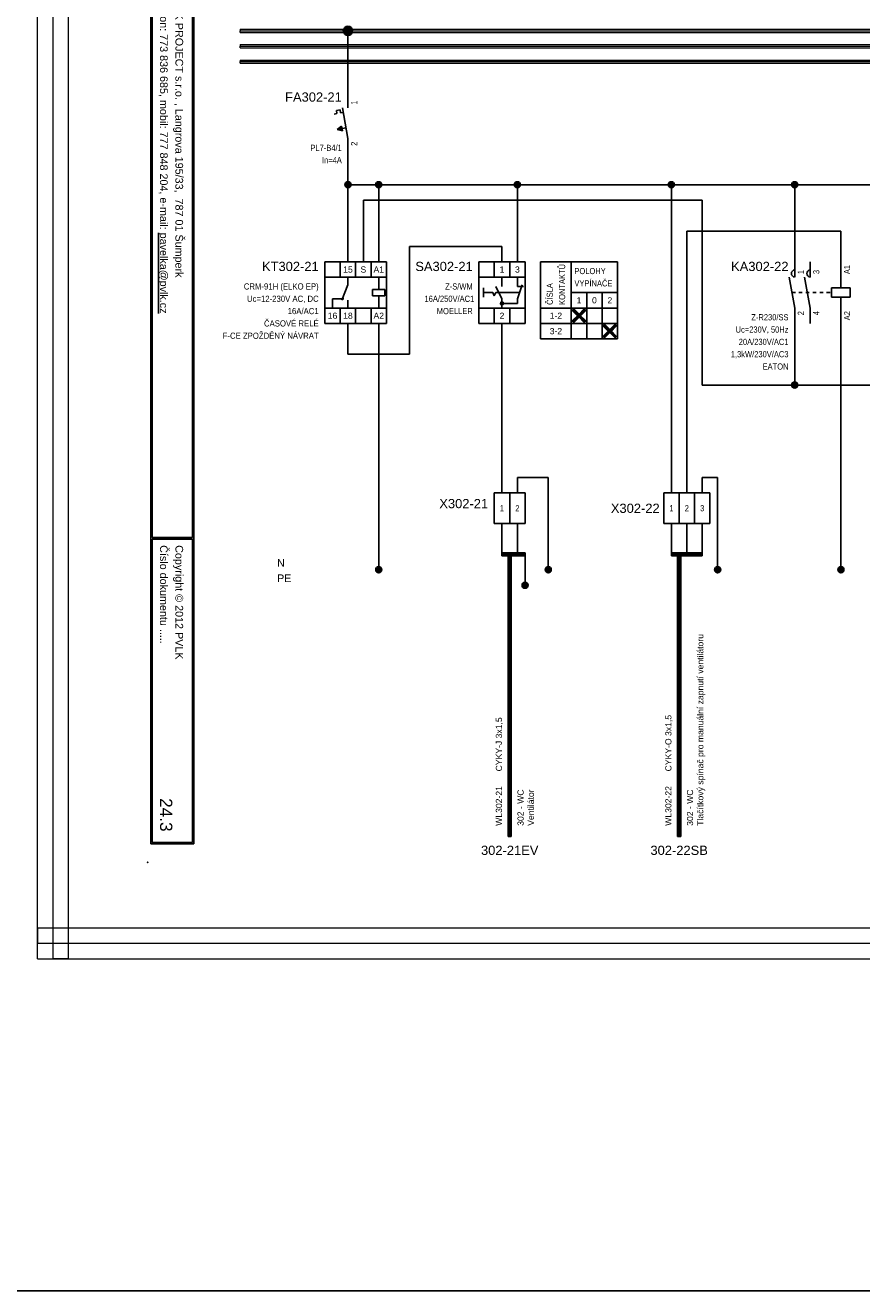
# Model space of a CAD drawing. Extents: x -3642 to 3381, y 3251 to 3904.
# Tile 8 of 41: x -2428 to -2157, y 3251 to 3662. Entities that reach past the tile are written whole.
import ezdxf
from ezdxf.enums import TextEntityAlignment as Align

# ---------------------------------------------------------------- set-up
doc = ezdxf.new("R2010")
doc.units = 0
doc.header["$MEASUREMENT"] = 0
doc.linetypes.add('DASHED', pattern=[0.564444, 0.282222, -0.282222])
for name, color, linetype in [('1-KRESBA', 7, 'Continuous'), ('__Bílá', 7, 'Continuous'), ('__Oranžová', 30, 'Continuous'), ('__Rudá 010', 10, 'Continuous'), ('__Svmodrá', 4, 'Continuous'), ('__Vínová 220', 220, 'Continuous'), ('__Zelená', 3, 'Continuous'), ('__Černá 250', 7, 'Continuous')]:
    doc.layers.add(name, color=color, linetype=linetype)
doc.styles.add('Arial', font='arial.ttf')
doc.styles.add('GENERATED_STYLE_1', font='arial.ttf')

# ---------------------------------------------------------------- blocks, each defined once
blk = doc.blocks.new('BLK_Razítko_malé_pro_rozváděče')
at = {"layer": '__Bílá'}
for p, q in [((15, -1), (15, -20)), ((15, -1), (294, -1)), ((15.5, -1.5), (15.5, -19.5)), ((15.5, -1.5), (184.5, -1.5)), ((184.5, -1.5), (184.5, -19.5)), ((185, -1.5), (185, -19.5)), ((185, -1.5), (293.5, -1.5)), ((293.5, -19.5), (293.5, -1.5)), ((294, -20), (294, -1)), ((15, -20), (294, -20)), ((15.5, -19.5), (184.5, -19.5)), ((185, -19.5), (293.5, -19.5)), ((15, -405), (15, -419)), ((15, -405), (294, -405)), ((15.5, -405.5), (15.5, -418.5)), ((15.5, -405.5), (194.5, -405.5)), ((194.5, -405.5), (194.5, -418.5)), ((195, -405.5), (195, -418.5)), ((195, -405.5), (293.5, -405.5)), ((293.5, -405.5), (293.5, -418.5)), ((294, -405), (294, -419)), ((15, -419), (294, -419)), ((15.5, -418.5), (194.5, -418.5)), ((195, -418.5), (293.5, -418.5))]:
    blk.add_line(p, q, dxfattribs=at)
for p in [(0, 0), (300, 0), (0, -420), (300, -420)]:
    blk.add_point(p, dxfattribs=at)
at = {"layer": '__Bílá', "style": 'Arial'}
for s, height, p in [('-', 3, (38, -7)), ('Dokument', 2.5, (187, -7)), ('-', 3, (210.5, -7)), ('SO/PS', 2.5, (17.5, -12)), ('-', 3, (38, -12)), ('Vypracoval', 2.5, (187, -12)), ('-', 3, (210.5, -12)), ('Investor', 2.5, (17.5, -17)), ('-', 3, (38, -17)), ('Datum', 2.5, (187, -17)), ('-', 3, (210.5, -17)), ('PVLK PROJECT s.r.o. , Langrova 195/33,  787 01 Šumperk', 2.5, (17.5, -411)), ('Copyright © 2012 PVLK', 2.5, (197, -411)), ('Telefon: 773 836 685, mobil: 777 848 204, e-mail: %%Upavelka@pvlk.cz', 2.5, (17.5, -416)), ('Číslo dokumentu .....', 2.5, (197, -416))]:
    blk.add_text(s, height=height, dxfattribs=at).set_placement(p)
at = {"layer": '__Vínová 220', "char_height": 2.5, "attachment_point": 7, "style": 'Arial'}
for s, insert in [('715 0908', (17.5, -7)), ('Rozšíření výrobního areálu firmy PLASTKON PRODUCT, S.R.O.', (42.5, -7.75)), ('R3 – Hlavní rozváděč 3NP', (215, -7.75)), ('SO 02 - Novostavba skladovací haly s administrativní budovou', (42.5, -12.75)), ('Miroslav Pavelka', (215, -12.75)), ('Plastkon product, s.r.o., Hlavní 147, Mikulovice 790 84', (42.5, -17.75)), ('06/2016', (215, -17.75))]:
    blk.add_mtext(s, dxfattribs=dict(at, insert=insert))
at = {"layer": '__Vínová 220', "style": 'Arial'}
blk.add_attdef('ČÍSLO', text='', height=4, dxfattribs=at).set_placement((290, -416), align=Align.RIGHT)
blk = doc.blocks.new('CRM-91H')
for p, q in [((-4.26, 10.79), (-4.26, -9.21)), ((-4.26, 10.79), (15.74, 10.79)), ((0.74, 5.79), (0.74, 10.79)), ((5.74, 10.79), (5.74, 5.79)), ((10.74, 5.79), (10.74, 10.79)), ((15.74, 10.79), (15.74, -9.21)), ((15.74, 5.79), (-4.26, 5.79)), ((3.24, 3.29), (3.24, 5.79)), ((13.24, 1.79), (13.24, 5.79)), ((1.24, -1.71), (3.24, 3.29)), ((11.24, -0.21), (11.24, 1.79)), ((11.24, 1.79), (15.24, 1.79)), ((15.24, 1.79), (15.24, -0.21)), ((-1.76, -1.21), (-1.76, -4.21)), ((-1.76, -1.21), (1.92, -1.21)), ((3.24, -1.71), (3.24, -4.21)), ((15.24, -0.21), (11.24, -0.21)), ((13.24, -4.21), (13.24, -0.21)), ((15.74, -4.21), (-4.26, -4.21)), ((0.74, -4.21), (0.74, -9.21)), ((5.74, -4.21), (5.74, -9.21)), ((10.74, -4.21), (10.74, -9.21)), ((15.74, -9.21), (-4.26, -9.21))]:
    blk.add_line(p, q)
at = {"style": 'Arial'}
for s, p in [('15', (3.24, 7.29)), ('S', (8.24, 7.29)), ('A1', (13.24, 7.29)), ('16', (-1.76, -7.71)), ('18', (3.24, -7.71)), ('A2', (13.24, -7.71))]:
    blk.add_text(s, height=2, dxfattribs=at).set_placement(p, align=Align.CENTER)
blk.add_attdef('POPIS', text='', height=3, dxfattribs=at).set_placement((-6.26, 7.79), align=Align.RIGHT)
at = {"style": 'Arial', "width": 0.9}
for tag, p in [('CÍVKA', (-6.26, -2.21)), ('TYP', (-6.26, 1.79)), ('DOPLŇ1', (-6.26, -10.21)), ('PROUD', (-6.26, -6.21)), ('DOPLŇ2', (-6.26, -14.21))]:
    blk.add_attdef(tag, text='', height=2, dxfattribs=at).set_placement(p, align=Align.RIGHT)
blk = doc.blocks.new('V0085A01')
h = blk.add_hatch(color=256)
edge = h.paths.add_edge_path()
edge.add_arc((0, 0), 1, 0, 360)
blk.add_circle((0, 0), 1)
blk = doc.blocks.new('V0109A02')
for p, q in [((0, 0), (0, 10)), ((5, 10), (0, 10)), ((5, 0), (5, 10)), ((10, 10), (5, 10)), ((10, 0), (10, 10)), ((5, 0), (0, 0)), ((10, 0), (5, 0))]:
    blk.add_line(p, q)
at = {"style": 'Arial'}
blk.add_attdef('POPIS', text='', height=3, dxfattribs=at).set_placement((-2, 5), align=Align.RIGHT)
at = {"style": 'Arial', "width": 0.8}
for tag, p in [('S1', (2.5, 5)), ('S2', (7.5, 5))]:
    blk.add_attdef(tag, text='', height=2, dxfattribs=at).set_placement(p, align=Align.MIDDLE)
blk = doc.blocks.new('FEVA1462')
blk.add_hatch(color=256).paths.add_polyline_path([(-3.5, -2), (-2.06, -0.92), (-1.772, -2.504)])
for p, q in [((0, 5), (0, 10)), ((-3.752, 4.136), (-2.564, 4.352)), ((-3.752, 4.136), (-3.568, 3.124)), ((-2.564, 4.352), (-2.38, 3.34)), ((-1.818, 5), (0, -5)), ((-4.448, 2.964), (-3.568, 3.124)), ((-2.38, 3.34), (-1.544, 3.492)), ((-3.5, -2), (-2.06, -0.92)), ((-3.5, -2), (-0.64, -1.48)), ((-3.5, -2), (-1.772, -2.504)), ((-2.06, -0.92), (-1.772, -2.504)), ((0, -5), (0, -10))]:
    blk.add_line(p, q)
at = {"style": 'Arial'}
blk.add_attdef('POPIS', text='', height=3, dxfattribs=at).set_placement((-2, 7), align=Align.RIGHT)
at = {"style": 'Arial', "width": 0.8}
blk.add_attdef('NO1', (3, 6), '', height=2, rotation=90, dxfattribs=at)
for tag, p in [('TYP', (-2, -9)), ('PROUD', (-2, -13)), ('DOPLŇ1', (-2, -17)), ('DOPLŇ2', (-2, -21))]:
    blk.add_attdef(tag, text='', height=2, dxfattribs=at).set_placement(p, align=Align.RIGHT)
blk.add_attdef('CO1', text='', height=2, rotation=90, dxfattribs=at).set_placement((3, -6), align=Align.RIGHT)
blk = doc.blocks.new('L0001A02')
at = {"linetype": 'Continuous'}
h = blk.add_hatch(color=256, dxfattribs=at)
edge = h.paths.add_edge_path()
edge.add_arc((0, 0), 1.5, 0, 360)
blk.add_circle((0, 0), 1.5)
blk = doc.blocks.new('V0109A03')
for p, q in [((5, 10), (0, 10)), ((0, 0), (0, 10)), ((10, 10), (5, 10)), ((5, 0), (5, 10)), ((15, 10), (10, 10)), ((10, 0), (10, 10)), ((15, 0), (15, 10)), ((5, 0), (0, 0)), ((10, 0), (5, 0)), ((15, 0), (10, 0))]:
    blk.add_line(p, q)
at = {"style": 'Arial'}
blk.add_attdef('POPIS', text='', height=3, dxfattribs=at).set_placement((-2, 5), align=Align.RIGHT)
at = {"style": 'Arial', "width": 0.8}
for tag, p in [('S1', (2.5, 5)), ('S2', (7.5, 5)), ('S3', (12.5, 5))]:
    blk.add_attdef(tag, text='', height=2, dxfattribs=at).set_placement(p, align=Align.MIDDLE)
blk = doc.blocks.new('feva2774')
h = blk.add_hatch(color=256)
h.paths.add_polyline_path([(5, -3), (5, -3.5), (5.5, -3.5, 0.414214)])
h.paths.add_polyline_path([(5, -3.5), (5, -4, 0.414214), (5.5, -3.5)])
h.paths.add_polyline_path([(5, -4), (5, -3, 0.414214), (4.5, -3.5, 0.414214)])
for points in [[(30, -7), (28.5, -5.5), (28, -5.5), (28, -6), (29.5, -7.5), (28, -9), (28, -9.5), (28.5, -9.5), (30, -8), (31.5, -9.5), (32, -9.5), (32, -9), (30.5, -7.5), (32, -6), (32, -5.5), (31.5, -5.5)], [(40, -12), (38.5, -10.5), (38, -10.5), (38, -11), (39.5, -12.5), (38, -14), (38, -14.5), (38.5, -14.5), (40, -13), (41.5, -14.5), (42, -14.5), (42, -14), (40.5, -12.5), (42, -11), (42, -10.5), (41.5, -10.5)]]:
    blk.add_hatch(color=256).paths.add_polyline_path(points)
for p, q in [((-2.5, 10), (-2.5, -10)), ((-2.5, 10), (12.5, 10)), ((2.5, 10), (2.5, 5)), ((7.5, 10), (7.5, 5)), ((12.5, 10), (12.5, -10)), ((17.5, 10), (17.5, -15)), ((17.5, 10), (42.5, 10)), ((27.5, 10), (27.5, -15)), ((42.5, 10), (42.5, -15)), ((12.5, 5), (-2.5, 5)), ((5, 2), (5, 5)), ((10, 2), (10, 5)), ((-1, 1.5), (-1, -1.5)), ((2, 0), (-1, 0)), ((2, 0), (2.5, -1)), ((2.5, -1), (3, 0)), ((5, -2), (3, 2)), ((10.67, 0), (3, 0)), ((10, -2), (11.5, 2.5)), ((12, 2), (10, 2)), ((42.5, 0), (27.5, 0)), ((32.5, 0), (32.5, -15)), ((37.5, 0), (37.5, -15)), ((5, -2), (5, -5)), ((5, -3.5), (10, -3.5)), ((10, -2), (10, -3.5)), ((12.5, -5), (-2.5, -5)), ((2.5, -5), (2.5, -10)), ((7.5, -5), (7.5, -10)), ((42.5, -5), (17.5, -5)), ((28, -6), (28, -5.5)), ((28, -5.5), (28.5, -5.5)), ((29.5, -7.5), (28, -6)), ((29.5, -7.5), (28, -9)), ((28.5, -5.5), (30, -7)), ((28.5, -9.5), (30, -8)), ((31.5, -5.5), (30, -7)), ((31.5, -9.5), (30, -8)), ((30.5, -7.5), (32, -6)), ((30.5, -7.5), (32, -9)), ((32, -5.5), (31.5, -5.5)), ((32, -6), (32, -5.5)), ((12.5, -10), (-2.5, -10)), ((42.5, -10), (17.5, -10)), ((28, -9), (28, -9.5)), ((28, -9.5), (28.5, -9.5)), ((32, -9.5), (31.5, -9.5)), ((32, -9), (32, -9.5)), ((38, -11), (38, -10.5)), ((38, -10.5), (38.5, -10.5)), ((39.5, -12.5), (38, -11)), ((38.5, -10.5), (40, -12)), ((41.5, -10.5), (40, -12)), ((40.5, -12.5), (42, -11)), ((42, -10.5), (41.5, -10.5)), ((42, -11), (42, -10.5)), ((42.5, -15), (17.5, -15)), ((39.5, -12.5), (38, -14)), ((38, -14), (38, -14.5)), ((38, -14.5), (38.5, -14.5)), ((38.5, -14.5), (40, -13)), ((41.5, -14.5), (40, -13)), ((40.5, -12.5), (42, -14)), ((42, -14.5), (41.5, -14.5)), ((42, -14), (42, -14.5))]:
    blk.add_line(p, q)
blk.add_circle((5, -3.5), 0.5)
at = {"style": 'Arial'}
for s, p in [('1', (5, 6.5)), ('3', (10, 6.5)), ('1', (30, -3.5)), ('0', (35, -3.5)), ('2', (40, -3.5)), ('2', (5, -8.5)), ('1-2', (22.5, -8.5)), ('3-2', (22.5, -13.5))]:
    blk.add_text(s, height=2, dxfattribs=at).set_placement(p, align=Align.CENTER)
at = {"style": 'Arial', "width": 0.8}
for s, p in [('KONTAKTŮ', (25.5, -4)), ('ČÍSLA', (21.5, -4))]:
    blk.add_text(s, height=2, rotation=90, dxfattribs=at).set_placement(p)
for s, p in [('VYPÍNAČE', (28.5, 2)), ('POLOHY', (28.5, 6))]:
    blk.add_text(s, height=2, dxfattribs=at).set_placement(p)
at = {"style": 'Arial'}
blk.add_attdef('POPIS', text='', height=3, dxfattribs=at).set_placement((-4.5, 7), align=Align.RIGHT)
at = {"style": 'Arial', "width": 0.8}
for tag, p in [('TYP', (-4.5, 1)), ('AC1(PROUD)', (-4, -3)), ('DOPLŇ1', (-4.5, -7))]:
    blk.add_attdef(tag, text='', height=2, dxfattribs=at).set_placement(p, align=Align.RIGHT)
blk = doc.blocks.new('L0001A01')
h = blk.add_hatch(color=256)
edge = h.paths.add_edge_path()
edge.add_arc((0, 0), 1, 0, 360)
blk.add_circle((0, 0), 1)
blk = doc.blocks.new('moe01029')
for p, q in [((0, 5), (0, 10)), ((5, 5), (5, 10)), ((15, 1.5), (15, 10)), ((-1.82, 5), (0, -5)), ((3.18, 5), (5, -5)), ((12, -1.5), (12, 1.5)), ((12, 1.5), (18, 1.5)), ((18, 1.5), (18, -1.5)), ((18, -1.5), (12, -1.5)), ((15, -1.5), (15, -10)), ((0, -5), (0, -10)), ((5, -5), (5, -10))]:
    blk.add_line(p, q)
at = {"linetype": 'DASHED', "ltscale": 4}
blk.add_line((-0.91, 0), (12, 0), dxfattribs=at)
for centre in [(0.15, 6.2), (5.15, 6.2)]:
    blk.add_arc(centre, 1.21, 97.3062, 262.6938)
at = {"style": 'Arial'}
blk.add_attdef('POPIS', text='', height=3, dxfattribs=at).set_placement((-2, 7), align=Align.RIGHT)
at = {"style": 'Arial', "width": 0.8}
for tag, p in [('NO1', (3, 6)), ('NO2', (8, 6)), ('A1', (18, 6))]:
    blk.add_attdef(tag, p, '', height=2, rotation=90, dxfattribs=at)
for tag, p in [('TYP', (-2, -9)), ('CÍVKA', (-2, -13)), ('AC1(PROUD)', (-2, -17)), ('AC3(VÝKON)', (-2, -21)), ('DOPLŇ1', (-2, -25)), ('DOPLŇ2', (-2, -29))]:
    blk.add_attdef(tag, text='', height=2, dxfattribs=at).set_placement(p, align=Align.RIGHT)
for tag, p in [('CO1', (3, -6)), ('CO2', (8, -6)), ('A2', (18, -6))]:
    blk.add_attdef(tag, text='', height=2, rotation=90, dxfattribs=at).set_placement(p, align=Align.RIGHT)

msp = doc.modelspace()

# ---------------------------------------------------------------- linework, layer by layer
at = {"layer": '1-KRESBA'}
for p, q in [((-2323.63, 3640), (-2323.63, 3660)), ((-2323.63, 3585), (-2323.63, 3620)), ((-2028.63, 3610), (-2323.63, 3610)), ((-2313.63, 3585), (-2313.63, 3610)), ((-2268.63, 3585), (-2268.63, 3610)), ((-2218.63, 3510), (-2218.63, 3610)), ((-2178.63, 3585), (-2178.63, 3610)), ((-2318.63, 3605), (-2318.63, 3585)), ((-2208.63, 3605), (-2318.63, 3605)), ((-2208.63, 3605), (-2208.63, 3545)), ((-2213.63, 3510), (-2213.63, 3595)), ((-2163.63, 3595), (-2213.63, 3595)), ((-2163.63, 3585), (-2163.63, 3595)), ((-2273.63, 3590), (-2303.63, 3590)), ((-2303.63, 3590), (-2303.63, 3555)), ((-2273.63, 3585), (-2273.63, 3590)), ((-2323.63, 3565), (-2323.63, 3555)), ((-2313.63, 3565), (-2313.63, 3485)), ((-2273.63, 3565), (-2273.63, 3510)), ((-2178.63, 3545), (-2178.63, 3565)), ((-2163.63, 3565), (-2163.63, 3485)), ((-2303.63, 3555), (-2323.63, 3555)), ((-2208.63, 3545), (-2023.63, 3545)), ((-2268.63, 3510), (-2268.63, 3515)), ((-2268.63, 3515), (-2258.63, 3515)), ((-2258.63, 3515), (-2258.63, 3485)), ((-2208.63, 3510), (-2208.63, 3515)), ((-2208.63, 3515), (-2203.63, 3515)), ((-2203.63, 3515), (-2203.63, 3485)), ((-2273.63, 3500), (-2273.63, 3490)), ((-2268.63, 3500), (-2268.63, 3490)), ((-2218.63, 3500), (-2218.63, 3490)), ((-2213.63, 3500), (-2213.63, 3490)), ((-2208.63, 3500), (-2208.63, 3490)), ((-2273.63, 3490.5), (-2273.63, 3490)), ((-2273.63, 3490.5), (-2266.13, 3490.5)), ((-2273.63, 3489.5), (-2273.63, 3490)), ((-2273.63, 3490), (-2266.13, 3490)), ((-2273.63, 3489.5), (-2266.13, 3489.5)), ((-2271.63, 3398.43), (-2271.63, 3490.39)), ((-2271.63, 3490.39), (-2271.13, 3490.39)), ((-2271.13, 3398.43), (-2271.13, 3490.39)), ((-2270.63, 3490.39), (-2271.13, 3490.39)), ((-2270.63, 3398.43), (-2270.63, 3490.39)), ((-2266.13, 3490.5), (-2266.13, 3490)), ((-2266.13, 3489.5), (-2266.13, 3490)), ((-2266.13, 3490), (-2266.13, 3480)), ((-2218.63, 3490.5), (-2218.63, 3490)), ((-2218.63, 3490.5), (-2208.63, 3490.5)), ((-2218.63, 3489.5), (-2218.63, 3490)), ((-2218.63, 3490), (-2208.63, 3490)), ((-2218.63, 3489.5), (-2208.63, 3489.5)), ((-2216.63, 3398.43), (-2216.63, 3490.39)), ((-2216.63, 3490.39), (-2216.13, 3490.39)), ((-2216.13, 3398.43), (-2216.13, 3490.39)), ((-2215.63, 3490.39), (-2216.13, 3490.39)), ((-2215.63, 3398.43), (-2215.63, 3490.39)), ((-2208.63, 3490.5), (-2208.63, 3490)), ((-2208.63, 3489.5), (-2208.63, 3490)), ((-2271.63, 3398.43), (-2271.13, 3398.43)), ((-2270.63, 3398.43), (-2271.13, 3398.43)), ((-2216.63, 3398.43), (-2216.13, 3398.43)), ((-2215.63, 3398.43), (-2216.13, 3398.43))]:
    msp.add_line(p, q, dxfattribs=at)
at = {"layer": '1-KRESBA', "color": 3}
msp.add_lwpolyline([(-3642.15, 3903.52), (3380.95, 3903.52), (3380.95, 3250.95), (-3642.15, 3250.95)], close=True, dxfattribs=at)
at = {"layer": '__Oranžová', "lineweight": 0}
for p, q in [((-2358.63, 3660.5), (-2358.63, 3660)), ((-2358.63, 3660.5), (-2003.63, 3660.5)), ((-2358.63, 3659.5), (-2358.63, 3660)), ((-2358.63, 3660), (-2003.63, 3660)), ((-2358.63, 3659.5), (-2003.63, 3659.5)), ((-2358.63, 3655.5), (-2358.63, 3655)), ((-2358.63, 3655.5), (-2003.63, 3655.5)), ((-2358.63, 3654.5), (-2358.63, 3655)), ((-2358.63, 3655), (-2003.63, 3655)), ((-2358.63, 3654.5), (-2003.63, 3654.5)), ((-2358.63, 3650.5), (-2358.63, 3650)), ((-2358.63, 3650.5), (-2003.63, 3650.5)), ((-2358.63, 3649.5), (-2358.63, 3650)), ((-2358.63, 3650), (-2003.63, 3650)), ((-2358.63, 3649.5), (-2003.63, 3649.5))]:
    msp.add_line(p, q, dxfattribs=at)
at = {"layer": '__Vínová 220', "lineweight": 0}
for p, q in [((-2424.35, 3358.74), (-2424.35, 3724.82)), ((-2419.35, 3358.74), (-2419.35, 3724.82)), ((-2414.35, 3358.74), (-2414.35, 3724.82)), ((-2424.35, 3368.74), (-2424.35, 3363.74)), ((-2424.35, 3368.74), (-1927.94, 3368.74)), ((-2424.35, 3358.74), (-2424.35, 3363.74)), ((-2424.35, 3363.74), (-1927.94, 3363.74)), ((-2424.35, 3358.74), (-1927.94, 3358.74)), ((-2424.35, 3358.74), (-2419.35, 3358.74)), ((-2414.35, 3358.74), (-2419.35, 3358.74))]:
    msp.add_line(p, q, dxfattribs=at)

# ---------------------------------------------------------------- block references
at = {"color": 250, "linetype": 'Continuous'}
for p in [(-2313.63, 3485), (-2258.63, 3485), (-2203.63, 3485), (-2163.63, 3485), (-2266.13, 3480)]:
    msp.add_blockref('V0085A01', p, dxfattribs=at)
at = {"layer": '1-KRESBA', "rotation": 270}
msp.add_blockref('BLK_Razítko_malé_pro_rozváděče', (-1968.63, 3690), dxfattribs=at).add_auto_attribs({'ČÍSLO': '24.3'})
at = {"layer": '1-KRESBA'}
msp.add_blockref('L0001A02', (-2323.63, 3660), dxfattribs=at)
at = {"layer": '1-KRESBA', "color": 250, "linetype": 'Continuous'}
for p in [(-2323.63, 3610), (-2313.63, 3610), (-2268.63, 3610), (-2218.63, 3610), (-2178.63, 3610), (-2178.63, 3545)]:
    msp.add_blockref('L0001A01', p, dxfattribs=at)
at = {"layer": '1-KRESBA'}
msp.add_blockref('CRM-91H', (-2326.87, 3574.21), dxfattribs=at).add_auto_attribs({'POPIS': 'KT302-21', 'TYP': 'CRM-91H (ELKO EP)', 'CÍVKA': 'Uc=12-230V AC, DC', 'PROUD': '16A/AC1', 'DOPLŇ1': 'ČASOVÉ RELÉ', 'DOPLŇ2': 'F-CE ZPOŽDĚNÝ NÁVRAT'})
at = {"layer": '__Černá 250'}
for name, p, values in [('FEVA1462', (-2323.63, 3630), {'POPIS': 'FA302-21', 'TYP': 'PL7-B4/1', 'PROUD': 'In=4A', 'CO1': '2', 'NO1': '1'}), ('feva2774', (-2278.63, 3575), {'POPIS': 'SA302-21', 'TYP': 'Z-S/WM', 'AC1(PROUD)': '16A/250V/AC1', 'DOPLŇ1': 'MOELLER'}), ('moe01029', (-2178.63, 3575), {'POPIS': 'KA302-22', 'TYP': 'Z-R230/SS', 'CÍVKA': 'Uc=230V, 50Hz', 'AC1(PROUD)': '20A/230V/AC1', 'AC3(VÝKON)': '1,3kW/230V/AC3', 'DOPLŇ1': 'EATON', 'CO1': '2', 'NO1': '1', 'CO2': '4', 'NO2': '3', 'A1': 'A1', 'A2': 'A2'}), ('V0109A02', (-2276.13, 3500), {'POPIS': 'X302-21', 'S1': '1', 'S2': '2'})]:
    msp.add_blockref(name, p, dxfattribs=at).add_auto_attribs(values)
ref = msp.add_blockref('V0109A03', (-2221.13, 3500), dxfattribs=at)
ref.add_attrib('POPIS', 'X302-22', dxfattribs={"layer": '0', "height": 3, "style": 'Arial'}).set_placement((-2222.45, 3503.48), align=Align.RIGHT)
ref.add_attrib('S1', '1', dxfattribs={"layer": '0', "height": 2, "style": 'Arial', "width": 0.8}).set_placement((-2218.63, 3505), align=Align.MIDDLE)
ref.add_attrib('S2', '2', dxfattribs={"layer": '0', "height": 2, "style": 'Arial', "width": 0.8}).set_placement((-2213.63, 3505), align=Align.MIDDLE)
ref.add_attrib('S3', '3', dxfattribs={"layer": '0', "height": 2, "style": 'Arial', "width": 0.8}).set_placement((-2208.63, 3505), align=Align.MIDDLE)

# ---------------------------------------------------------------- texts
at = {"layer": '__Rudá 010', "style": 'Arial'}
for s, p in [('CYKY-J 3x1,5', (-2273.63, 3419.56)), ('CYKY-O 3x1,5', (-2218.63, 3419.56)), ('WL302-21', (-2273.63, 3401.89)), ('WL302-22', (-2218.63, 3401.89))]:
    msp.add_text(s, height=2, rotation=90, dxfattribs=at).set_placement(p)
at = {"layer": '__Rudá 010', "style": 'GENERATED_STYLE_1'}
for s, p in [('302-21EV', (-2271.13, 3392.43)), ('302-22SB', (-2216.13, 3392.43))]:
    msp.add_text(s, height=3, dxfattribs=at).set_placement(p, align=Align.CENTER)
at = {"layer": '__Rudá 010', "char_height": 2, "width": 62.8406, "attachment_point": 1, "rotation": 90, "style": 'Arial'}
for s, insert in [('302 - WC\\PTlačítkový spínač pro manuální zapnutí ventilátoru', (-2213.6, 3401.89)), ('302 - WC\\PVentilátor', (-2268.6, 3401.89))]:
    msp.add_mtext(s, dxfattribs=dict(at, insert=insert))
at = {"layer": '__Svmodrá', "linetype": 'Continuous', "style": 'Arial'}
msp.add_text('N', height=2.5, dxfattribs=at).set_placement((-2346.63, 3486))
msp.add_text('N', height=2.5, dxfattribs=at).set_placement((-2346.63, 3486))
at = {"layer": '__Zelená', "linetype": 'Continuous', "style": 'Arial'}
msp.add_text('PE', height=2.5, dxfattribs=at).set_placement((-2346.63, 3481))
msp.add_text('PE', height=2.5, dxfattribs=at).set_placement((-2346.63, 3481))

doc.saveas('drawing.dxf')
